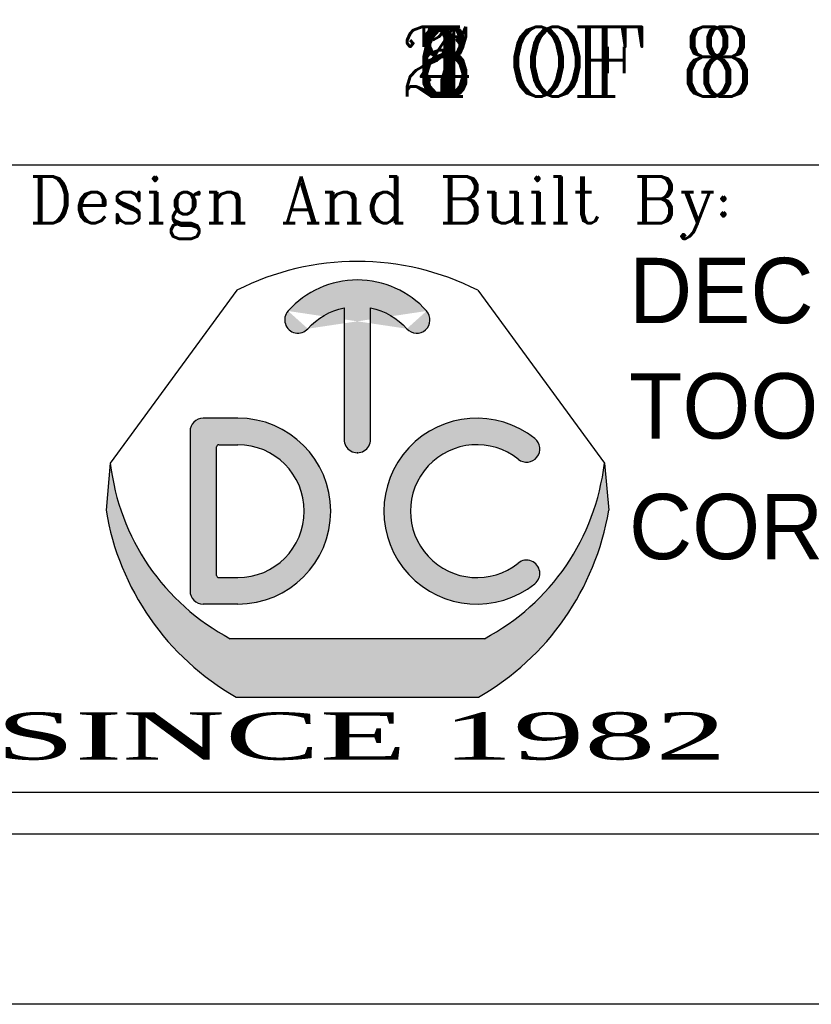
# Model space of a CAD drawing. Header units: inches. Extents: x -59 to 40, y -86 to 20.
# Tile 53 of 75: x 37.05 to 38.22, y -50.15 to -48.7. Entities that reach past the tile are written whole.
import ezdxf

# ---------------------------------------------------------------- set-up
doc = ezdxf.new("R2010")
doc.units = ezdxf.units.IN
doc.header["$MEASUREMENT"] = 0
for name, color, linetype in [('DSS-M-D', 2, 'Continuous'), ('DSS-M-S', 7, 'Continuous'), ('DST-M-D', 2, 'Continuous'), ('DST-M-S', 7, 'Continuous'), ('SVA-M-D', 2, 'Continuous'), ('SVA-M-S', 7, 'Continuous'), ('SVB-M-D', 2, 'Continuous'), ('SVB-M-S', 7, 'Continuous'), ('SVD-M-D', 2, 'Continuous'), ('SVD-M-S', 7, 'Continuous'), ('SVE-M-D', 2, 'Continuous'), ('SVE-M-S', 7, 'Continuous'), ('SVF-M-d', 2, 'Continuous'), ('SVF-M-S', 7, 'Continuous')]:
    doc.layers.add(name, color=color, linetype=linetype)
doc.styles.add('C', font='COMPLEX.SHX')
doc.styles.add('DARREN', font='dutchi.ttf')
doc.styles.add('TITTLE', font='vinet.ttf')

# ---------------------------------------------------------------- blocks, each defined once
blk = doc.blocks.new('dm108483')
at = {"layer": 'DSS-M-S'}
h = blk.add_hatch(color=5, dxfattribs=at)
edge = h.paths.add_edge_path()
edge.add_arc((-24.274016, 24.771245), 0.3125, 101.536958, 138.1897)
edge.add_arc((-24.553525, 25.021245), 0.0625, 138.1897, 318.1897, ccw=False)
edge.add_arc((-24.274016, 24.771245), 0.4375, 41.81029999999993, 138.1897, ccw=False)
edge.add_arc((-23.994474, 25.021208), 0.0625, -138.1439400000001, 41.85608500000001, ccw=False)
edge.add_arc((-24.274016, 24.771245), 0.3125, 41.791991, 78.46304)
edge.add_line((-24.211516, 25.077431), (-24.211516, 24.458747))
edge.add_arc((-24.274016, 24.458739), 0.0625, -180.0073369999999, 0.0073369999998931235, ccw=False)
edge.add_line((-24.336516, 24.458747), (-24.336516, 25.077431))
h = blk.add_hatch(color=5, dxfattribs=at)
h.paths.add_polyline_path([(-24.83651594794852, 24.55874487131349), (-24.99901594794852, 24.55874487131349, 0.4142135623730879), (-25.06151594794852, 24.49624487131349), (-25.06151594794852, 23.74624487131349, 0.4142135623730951), (-24.99901594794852, 23.68374487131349), (-24.83651594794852, 23.68374487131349, 1)])
h.paths.add_polyline_path([(-24.83651594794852, 23.80874487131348), (-24.92651594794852, 23.80874487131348, -0.4142135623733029), (-24.93651594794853, 23.81874487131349), (-24.93651594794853, 24.42374487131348, -0.4142135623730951), (-24.92651594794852, 24.43374487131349), (-24.83651594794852, 24.43374487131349, -1)], flags=16)
for color, points in [(5, [(-23.43839081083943, 24.46301805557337, 2.079481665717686), (-23.43832624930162, 23.77952329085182, 0.9974867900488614), (-23.51645796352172, 23.87709607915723, -2.078486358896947), (-23.51653168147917, 24.36545254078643, 0.9974776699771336)]), (44, [(-23.09113750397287, 24.12506353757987), (-23.11127244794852, 24.34654737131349), (-23.11127270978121, 24.34654772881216, -0.2467035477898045), (-23.67590065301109, 23.52124487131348), (-24.8721312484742, 23.52124487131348, -0.2467035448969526), (-25.43675927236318, 24.34654766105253), (-25.43675944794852, 24.34654742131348), (-25.45689447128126, 24.12506321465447, 0.2250527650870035), (-24.84472040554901, 23.2462442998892), (-23.70331161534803, 23.24624434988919, 0.2250528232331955)])]:
    blk.add_hatch(color=color, dxfattribs=at).paths.add_polyline_path(points)
at = {"layer": 'DSS-M-S', "color": 44}
for p, q in [((-24.840673, 25.160426), (-25.436759, 24.346547)), ((-23.707359, 25.160426), (-23.111272, 24.346547))]:
    blk.add_line(p, q, dxfattribs=at)
at = {"layer": 'DSS-M-S'}
for p, q in [((-24.836516, 24.558745), (-24.999016, 24.558745)), ((-25.061516, 24.496245), (-25.061516, 23.746245)), ((-24.936516, 23.818745), (-24.936516, 24.423745)), ((-24.926516, 24.433745), (-24.836516, 24.433745)), ((-25.436759, 24.346547), (-25.456894, 24.125063)), ((-23.111272, 24.346547), (-23.091137, 24.125063)), ((-24.926516, 23.808745), (-24.836516, 23.808745)), ((-24.836516, 23.683745), (-24.999016, 23.683745)), ((-23.6759, 23.521245), (-24.872131, 23.521245))]:
    blk.add_line(p, q, dxfattribs=at)
at = {"layer": 'DSS-M-S', "linetype": 'Continuous'}
blk.add_line((-24.84472, 23.246244), (-23.703312, 23.246244), dxfattribs=at)
at = {"layer": 'DSS-M-S'}
for points in [[(-24.041026, 24.97950400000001, 1), (-23.947923, 25.062911, 0.4472140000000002), (-24.600109, 25.062911)], [(-24.50694, 24.979578, -0.161305), (-24.336516, 25.077431), (-24.336516, 24.458747, 1.000128), (-24.211516, 24.458747), (-24.211516, 25.077431, -0.161387), (-24.041026, 24.97950400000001)]]:
    blk.add_lwpolyline(points, format="xyb", dxfattribs=at)
at = {"layer": 'DSS-M-S', "color": 44}
blk.add_arc((-24.274016, 24.04624500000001), 1.25, 63.04274999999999, 116.9573, dxfattribs=at)
at = {"layer": 'DSS-M-S'}
for centre, radius, start, end in [((-24.553525, 25.021245), 0.0625, 138.1897, 318.1897000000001), ((-24.999016, 24.496245), 0.0625, 90.00001999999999, 180), ((-24.836516, 24.121245), 0.4375, 270, 90), ((-23.711516, 24.121245), 0.4375, 51.37019699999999, 308.61381), ((-23.477584, 24.414334), 0.0625, 231.355952, 51.16382899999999), ((-24.926516, 24.423745), 0.01, 90, 180), ((-24.836516, 24.121245), 0.3125, 270, 90), ((-23.711516, 24.121245), 0.3125, 51.39486400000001, 308.5956), ((-24.36901600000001, 24.471245), 1.074999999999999, 186.6612, 242.0945000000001), ((-24.179016, 24.471245), 1.074999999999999, 297.9055, 353.3388), ((-24.224016, 24.331245), 1.25, 189.494, 240.2271), ((-24.324016, 24.331245), 1.25, 299.7729, 350.506), ((-23.477515, 23.828211), 0.0625, 308.3877470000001, 128.676102), ((-24.926516, 23.818745), 0.01, 180, 270), ((-24.999016, 23.746245), 0.0625, 180, 270)]:
    blk.add_arc(centre, radius, start, end, dxfattribs=at)
blk.add_point((-24.274016, 24.396245), dxfattribs=at)
blk = doc.blocks.new('dm108484')
at = {"layer": 'DST-M-S'}
h = blk.add_hatch(color=5, dxfattribs=at)
edge = h.paths.add_edge_path()
edge.add_arc((-24.274016, 24.771245), 0.3125, 101.536958, 138.1897)
edge.add_arc((-24.553525, 25.021245), 0.0625, 138.1897, 318.1897, ccw=False)
edge.add_arc((-24.274016, 24.771245), 0.4375, 41.81029999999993, 138.1897, ccw=False)
edge.add_arc((-23.994474, 25.021208), 0.0625, -138.1439400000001, 41.85608500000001, ccw=False)
edge.add_arc((-24.274016, 24.771245), 0.3125, 41.791991, 78.46304)
edge.add_line((-24.211516, 25.077431), (-24.211516, 24.458747))
edge.add_arc((-24.274016, 24.458739), 0.0625, -180.0073369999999, 0.0073369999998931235, ccw=False)
edge.add_line((-24.336516, 24.458747), (-24.336516, 25.077431))
h = blk.add_hatch(color=5, dxfattribs=at)
h.paths.add_polyline_path([(-24.83651594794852, 24.55874487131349), (-24.99901594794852, 24.55874487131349, 0.4142135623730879), (-25.06151594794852, 24.49624487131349), (-25.06151594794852, 23.74624487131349, 0.4142135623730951), (-24.99901594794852, 23.68374487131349), (-24.83651594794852, 23.68374487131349, 1)])
h.paths.add_polyline_path([(-24.83651594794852, 23.80874487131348), (-24.92651594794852, 23.80874487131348, -0.4142135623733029), (-24.93651594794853, 23.81874487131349), (-24.93651594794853, 24.42374487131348, -0.4142135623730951), (-24.92651594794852, 24.43374487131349), (-24.83651594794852, 24.43374487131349, -1)], flags=16)
for color, points in [(5, [(-23.43839081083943, 24.46301805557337, 2.079481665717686), (-23.43832624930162, 23.77952329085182, 0.9974867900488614), (-23.51645796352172, 23.87709607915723, -2.078486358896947), (-23.51653168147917, 24.36545254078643, 0.9974776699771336)]), (44, [(-23.09113750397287, 24.12506353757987), (-23.11127244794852, 24.34654737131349), (-23.11127270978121, 24.34654772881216, -0.2467035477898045), (-23.67590065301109, 23.52124487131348), (-24.8721312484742, 23.52124487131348, -0.2467035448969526), (-25.43675927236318, 24.34654766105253), (-25.43675944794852, 24.34654742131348), (-25.45689447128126, 24.12506321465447, 0.2250527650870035), (-24.84472040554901, 23.2462442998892), (-23.70331161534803, 23.24624434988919, 0.2250528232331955)])]:
    blk.add_hatch(color=color, dxfattribs=at).paths.add_polyline_path(points)
at = {"layer": 'DST-M-S', "color": 44}
for p, q in [((-24.840673, 25.160426), (-25.436759, 24.346547)), ((-23.707359, 25.160426), (-23.111272, 24.346547))]:
    blk.add_line(p, q, dxfattribs=at)
at = {"layer": 'DST-M-S'}
for p, q in [((-24.836516, 24.558745), (-24.999016, 24.558745)), ((-25.061516, 24.496245), (-25.061516, 23.746245)), ((-24.936516, 23.818745), (-24.936516, 24.423745)), ((-24.926516, 24.433745), (-24.836516, 24.433745)), ((-25.436759, 24.346547), (-25.456894, 24.125063)), ((-23.111272, 24.346547), (-23.091137, 24.125063)), ((-24.926516, 23.808745), (-24.836516, 23.808745)), ((-24.836516, 23.683745), (-24.999016, 23.683745)), ((-23.6759, 23.521245), (-24.872131, 23.521245))]:
    blk.add_line(p, q, dxfattribs=at)
at = {"layer": 'DST-M-S', "linetype": 'Continuous'}
blk.add_line((-24.84472, 23.246244), (-23.703312, 23.246244), dxfattribs=at)
at = {"layer": 'DST-M-S'}
for points in [[(-24.041026, 24.97950400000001, 1), (-23.947923, 25.062911, 0.4472140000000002), (-24.600109, 25.062911)], [(-24.50694, 24.979578, -0.161305), (-24.336516, 25.077431), (-24.336516, 24.458747, 1.000128), (-24.211516, 24.458747), (-24.211516, 25.077431, -0.161387), (-24.041026, 24.97950400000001)]]:
    blk.add_lwpolyline(points, format="xyb", dxfattribs=at)
at = {"layer": 'DST-M-S', "color": 44}
blk.add_arc((-24.274016, 24.04624500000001), 1.25, 63.04274999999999, 116.9573, dxfattribs=at)
at = {"layer": 'DST-M-S'}
for centre, radius, start, end in [((-24.553525, 25.021245), 0.0625, 138.1897, 318.1897000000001), ((-24.999016, 24.496245), 0.0625, 90.00001999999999, 180), ((-24.836516, 24.121245), 0.4375, 270, 90), ((-23.711516, 24.121245), 0.4375, 51.37019699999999, 308.61381), ((-23.477584, 24.414334), 0.0625, 231.355952, 51.16382899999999), ((-24.926516, 24.423745), 0.01, 90, 180), ((-24.836516, 24.121245), 0.3125, 270, 90), ((-23.711516, 24.121245), 0.3125, 51.39486400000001, 308.5956), ((-24.36901600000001, 24.471245), 1.074999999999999, 186.6612, 242.0945000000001), ((-24.179016, 24.471245), 1.074999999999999, 297.9055, 353.3388), ((-24.224016, 24.331245), 1.25, 189.494, 240.2271), ((-24.324016, 24.331245), 1.25, 299.7729, 350.506), ((-23.477515, 23.828211), 0.0625, 308.3877470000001, 128.676102), ((-24.926516, 23.818745), 0.01, 180, 270), ((-24.999016, 23.746245), 0.0625, 180, 270)]:
    blk.add_arc(centre, radius, start, end, dxfattribs=at)
blk.add_point((-24.274016, 24.396245), dxfattribs=at)
blk = doc.blocks.new('dm108487')
at = {"layer": 'SVD-M-S'}
h = blk.add_hatch(color=5, dxfattribs=at)
edge = h.paths.add_edge_path()
edge.add_arc((-24.274016, 24.771245), 0.3125, 101.536958, 138.1897)
edge.add_arc((-24.553525, 25.021245), 0.0625, 138.1897, 318.1897, ccw=False)
edge.add_arc((-24.274016, 24.771245), 0.4375, 41.81029999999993, 138.1897, ccw=False)
edge.add_arc((-23.994474, 25.021208), 0.0625, -138.1439400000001, 41.85608500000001, ccw=False)
edge.add_arc((-24.274016, 24.771245), 0.3125, 41.791991, 78.46304)
edge.add_line((-24.211516, 25.077431), (-24.211516, 24.458747))
edge.add_arc((-24.274016, 24.458739), 0.0625, -180.0073369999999, 0.0073369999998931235, ccw=False)
edge.add_line((-24.336516, 24.458747), (-24.336516, 25.077431))
h = blk.add_hatch(color=5, dxfattribs=at)
h.paths.add_polyline_path([(-24.83651594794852, 24.55874487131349), (-24.99901594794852, 24.55874487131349, 0.4142135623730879), (-25.06151594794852, 24.49624487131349), (-25.06151594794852, 23.74624487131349, 0.4142135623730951), (-24.99901594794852, 23.68374487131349), (-24.83651594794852, 23.68374487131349, 1)])
h.paths.add_polyline_path([(-24.83651594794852, 23.80874487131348), (-24.92651594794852, 23.80874487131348, -0.4142135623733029), (-24.93651594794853, 23.81874487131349), (-24.93651594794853, 24.42374487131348, -0.4142135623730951), (-24.92651594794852, 24.43374487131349), (-24.83651594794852, 24.43374487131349, -1)], flags=16)
for color, points in [(5, [(-23.43839081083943, 24.46301805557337, 2.079481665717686), (-23.43832624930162, 23.77952329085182, 0.9974867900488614), (-23.51645796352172, 23.87709607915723, -2.078486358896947), (-23.51653168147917, 24.36545254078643, 0.9974776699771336)]), (44, [(-23.09113750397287, 24.12506353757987), (-23.11127244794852, 24.34654737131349), (-23.11127270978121, 24.34654772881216, -0.2467035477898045), (-23.67590065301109, 23.52124487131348), (-24.8721312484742, 23.52124487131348, -0.2467035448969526), (-25.43675927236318, 24.34654766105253), (-25.43675944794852, 24.34654742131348), (-25.45689447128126, 24.12506321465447, 0.2250527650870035), (-24.84472040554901, 23.2462442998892), (-23.70331161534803, 23.24624434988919, 0.2250528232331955)])]:
    blk.add_hatch(color=color, dxfattribs=at).paths.add_polyline_path(points)
at = {"layer": 'SVD-M-S', "color": 44}
for p, q in [((-24.840673, 25.160426), (-25.436759, 24.346547)), ((-23.707359, 25.160426), (-23.111272, 24.346547))]:
    blk.add_line(p, q, dxfattribs=at)
at = {"layer": 'SVD-M-S'}
for p, q in [((-24.836516, 24.558745), (-24.999016, 24.558745)), ((-25.061516, 24.496245), (-25.061516, 23.746245)), ((-24.936516, 23.818745), (-24.936516, 24.423745)), ((-24.926516, 24.433745), (-24.836516, 24.433745)), ((-25.436759, 24.346547), (-25.456894, 24.125063)), ((-23.111272, 24.346547), (-23.091137, 24.125063)), ((-24.926516, 23.808745), (-24.836516, 23.808745)), ((-24.836516, 23.683745), (-24.999016, 23.683745)), ((-23.6759, 23.521245), (-24.872131, 23.521245))]:
    blk.add_line(p, q, dxfattribs=at)
at = {"layer": 'SVD-M-S', "linetype": 'Continuous'}
blk.add_line((-24.84472, 23.246244), (-23.703312, 23.246244), dxfattribs=at)
at = {"layer": 'SVD-M-S'}
for points in [[(-24.041026, 24.97950400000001, 1), (-23.947923, 25.062911, 0.4472140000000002), (-24.600109, 25.062911)], [(-24.50694, 24.979578, -0.161305), (-24.336516, 25.077431), (-24.336516, 24.458747, 1.000128), (-24.211516, 24.458747), (-24.211516, 25.077431, -0.161387), (-24.041026, 24.97950400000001)]]:
    blk.add_lwpolyline(points, format="xyb", dxfattribs=at)
at = {"layer": 'SVD-M-S', "color": 44}
blk.add_arc((-24.274016, 24.04624500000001), 1.25, 63.04274999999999, 116.9573, dxfattribs=at)
at = {"layer": 'SVD-M-S'}
for centre, radius, start, end in [((-24.553525, 25.021245), 0.0625, 138.1897, 318.1897000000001), ((-24.999016, 24.496245), 0.0625, 90.00001999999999, 180), ((-24.836516, 24.121245), 0.4375, 270, 90), ((-23.711516, 24.121245), 0.4375, 51.37019699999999, 308.61381), ((-23.477584, 24.414334), 0.0625, 231.355952, 51.16382899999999), ((-24.926516, 24.423745), 0.01, 90, 180), ((-24.836516, 24.121245), 0.3125, 270, 90), ((-23.711516, 24.121245), 0.3125, 51.39486400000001, 308.5956), ((-24.36901600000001, 24.471245), 1.074999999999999, 186.6612, 242.0945000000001), ((-24.179016, 24.471245), 1.074999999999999, 297.9055, 353.3388), ((-24.224016, 24.331245), 1.25, 189.494, 240.2271), ((-24.324016, 24.331245), 1.25, 299.7729, 350.506), ((-23.477515, 23.828211), 0.0625, 308.3877470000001, 128.676102), ((-24.926516, 23.818745), 0.01, 180, 270), ((-24.999016, 23.746245), 0.0625, 180, 270)]:
    blk.add_arc(centre, radius, start, end, dxfattribs=at)
blk.add_point((-24.274016, 24.396245), dxfattribs=at)
blk = doc.blocks.new('dm108488')
at = {"layer": 'SVE-M-S'}
h = blk.add_hatch(color=5, dxfattribs=at)
edge = h.paths.add_edge_path()
edge.add_arc((-24.274016, 24.771245), 0.3125, 101.536958, 138.1897)
edge.add_arc((-24.553525, 25.021245), 0.0625, 138.1897, 318.1897, ccw=False)
edge.add_arc((-24.274016, 24.771245), 0.4375, 41.81029999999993, 138.1897, ccw=False)
edge.add_arc((-23.994474, 25.021208), 0.0625, -138.1439400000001, 41.85608500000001, ccw=False)
edge.add_arc((-24.274016, 24.771245), 0.3125, 41.791991, 78.46304)
edge.add_line((-24.211516, 25.077431), (-24.211516, 24.458747))
edge.add_arc((-24.274016, 24.458739), 0.0625, -180.0073369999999, 0.0073369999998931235, ccw=False)
edge.add_line((-24.336516, 24.458747), (-24.336516, 25.077431))
h = blk.add_hatch(color=5, dxfattribs=at)
h.paths.add_polyline_path([(-24.83651594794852, 24.55874487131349), (-24.99901594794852, 24.55874487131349, 0.4142135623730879), (-25.06151594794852, 24.49624487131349), (-25.06151594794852, 23.74624487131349, 0.4142135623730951), (-24.99901594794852, 23.68374487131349), (-24.83651594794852, 23.68374487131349, 1)])
h.paths.add_polyline_path([(-24.83651594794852, 23.80874487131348), (-24.92651594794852, 23.80874487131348, -0.4142135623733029), (-24.93651594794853, 23.81874487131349), (-24.93651594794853, 24.42374487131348, -0.4142135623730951), (-24.92651594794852, 24.43374487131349), (-24.83651594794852, 24.43374487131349, -1)], flags=16)
for color, points in [(5, [(-23.43839081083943, 24.46301805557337, 2.079481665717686), (-23.43832624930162, 23.77952329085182, 0.9974867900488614), (-23.51645796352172, 23.87709607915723, -2.078486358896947), (-23.51653168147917, 24.36545254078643, 0.9974776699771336)]), (44, [(-23.09113750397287, 24.12506353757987), (-23.11127244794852, 24.34654737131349), (-23.11127270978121, 24.34654772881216, -0.2467035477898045), (-23.67590065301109, 23.52124487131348), (-24.8721312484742, 23.52124487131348, -0.2467035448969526), (-25.43675927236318, 24.34654766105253), (-25.43675944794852, 24.34654742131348), (-25.45689447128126, 24.12506321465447, 0.2250527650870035), (-24.84472040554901, 23.2462442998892), (-23.70331161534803, 23.24624434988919, 0.2250528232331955)])]:
    blk.add_hatch(color=color, dxfattribs=at).paths.add_polyline_path(points)
at = {"layer": 'SVE-M-S', "color": 44}
for p, q in [((-24.840673, 25.160426), (-25.436759, 24.346547)), ((-23.707359, 25.160426), (-23.111272, 24.346547))]:
    blk.add_line(p, q, dxfattribs=at)
at = {"layer": 'SVE-M-S'}
for p, q in [((-24.836516, 24.558745), (-24.999016, 24.558745)), ((-25.061516, 24.496245), (-25.061516, 23.746245)), ((-24.936516, 23.818745), (-24.936516, 24.423745)), ((-24.926516, 24.433745), (-24.836516, 24.433745)), ((-25.436759, 24.346547), (-25.456894, 24.125063)), ((-23.111272, 24.346547), (-23.091137, 24.125063)), ((-24.926516, 23.808745), (-24.836516, 23.808745)), ((-24.836516, 23.683745), (-24.999016, 23.683745)), ((-23.6759, 23.521245), (-24.872131, 23.521245))]:
    blk.add_line(p, q, dxfattribs=at)
at = {"layer": 'SVE-M-S', "linetype": 'Continuous'}
blk.add_line((-24.84472, 23.246244), (-23.703312, 23.246244), dxfattribs=at)
at = {"layer": 'SVE-M-S'}
for points in [[(-24.041026, 24.97950400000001, 1), (-23.947923, 25.062911, 0.4472140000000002), (-24.600109, 25.062911)], [(-24.50694, 24.979578, -0.161305), (-24.336516, 25.077431), (-24.336516, 24.458747, 1.000128), (-24.211516, 24.458747), (-24.211516, 25.077431, -0.161387), (-24.041026, 24.97950400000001)]]:
    blk.add_lwpolyline(points, format="xyb", dxfattribs=at)
at = {"layer": 'SVE-M-S', "color": 44}
blk.add_arc((-24.274016, 24.04624500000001), 1.25, 63.04274999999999, 116.9573, dxfattribs=at)
at = {"layer": 'SVE-M-S'}
for centre, radius, start, end in [((-24.553525, 25.021245), 0.0625, 138.1897, 318.1897000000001), ((-24.999016, 24.496245), 0.0625, 90.00001999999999, 180), ((-24.836516, 24.121245), 0.4375, 270, 90), ((-23.711516, 24.121245), 0.4375, 51.37019699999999, 308.61381), ((-23.477584, 24.414334), 0.0625, 231.355952, 51.16382899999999), ((-24.926516, 24.423745), 0.01, 90, 180), ((-24.836516, 24.121245), 0.3125, 270, 90), ((-23.711516, 24.121245), 0.3125, 51.39486400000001, 308.5956), ((-24.36901600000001, 24.471245), 1.074999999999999, 186.6612, 242.0945000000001), ((-24.179016, 24.471245), 1.074999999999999, 297.9055, 353.3388), ((-24.224016, 24.331245), 1.25, 189.494, 240.2271), ((-24.324016, 24.331245), 1.25, 299.7729, 350.506), ((-23.477515, 23.828211), 0.0625, 308.3877470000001, 128.676102), ((-24.926516, 23.818745), 0.01, 180, 270), ((-24.999016, 23.746245), 0.0625, 180, 270)]:
    blk.add_arc(centre, radius, start, end, dxfattribs=at)
blk.add_point((-24.274016, 24.396245), dxfattribs=at)
blk = doc.blocks.new('dm108489')
at = {"layer": 'SVF-M-S'}
h = blk.add_hatch(color=5, dxfattribs=at)
edge = h.paths.add_edge_path()
edge.add_arc((-24.274016, 24.771245), 0.3125, 101.536958, 138.1897)
edge.add_arc((-24.553525, 25.021245), 0.0625, 138.1897, 318.1897, ccw=False)
edge.add_arc((-24.274016, 24.771245), 0.4375, 41.81029999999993, 138.1897, ccw=False)
edge.add_arc((-23.994474, 25.021208), 0.0625, -138.1439400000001, 41.85608500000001, ccw=False)
edge.add_arc((-24.274016, 24.771245), 0.3125, 41.791991, 78.46304)
edge.add_line((-24.211516, 25.077431), (-24.211516, 24.458747))
edge.add_arc((-24.274016, 24.458739), 0.0625, -180.0073369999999, 0.0073369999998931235, ccw=False)
edge.add_line((-24.336516, 24.458747), (-24.336516, 25.077431))
h = blk.add_hatch(color=5, dxfattribs=at)
h.paths.add_polyline_path([(-24.83651594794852, 24.55874487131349), (-24.99901594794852, 24.55874487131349, 0.4142135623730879), (-25.06151594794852, 24.49624487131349), (-25.06151594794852, 23.74624487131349, 0.4142135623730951), (-24.99901594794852, 23.68374487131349), (-24.83651594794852, 23.68374487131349, 1)])
h.paths.add_polyline_path([(-24.83651594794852, 23.80874487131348), (-24.92651594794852, 23.80874487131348, -0.4142135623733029), (-24.93651594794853, 23.81874487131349), (-24.93651594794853, 24.42374487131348, -0.4142135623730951), (-24.92651594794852, 24.43374487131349), (-24.83651594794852, 24.43374487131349, -1)], flags=16)
for color, points in [(5, [(-23.43839081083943, 24.46301805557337, 2.079481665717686), (-23.43832624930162, 23.77952329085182, 0.9974867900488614), (-23.51645796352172, 23.87709607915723, -2.078486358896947), (-23.51653168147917, 24.36545254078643, 0.9974776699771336)]), (44, [(-23.09113750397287, 24.12506353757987), (-23.11127244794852, 24.34654737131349), (-23.11127270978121, 24.34654772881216, -0.2467035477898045), (-23.67590065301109, 23.52124487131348), (-24.8721312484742, 23.52124487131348, -0.2467035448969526), (-25.43675927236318, 24.34654766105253), (-25.43675944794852, 24.34654742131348), (-25.45689447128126, 24.12506321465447, 0.2250527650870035), (-24.84472040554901, 23.2462442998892), (-23.70331161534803, 23.24624434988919, 0.2250528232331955)])]:
    blk.add_hatch(color=color, dxfattribs=at).paths.add_polyline_path(points)
at = {"layer": 'SVF-M-S', "color": 44}
for p, q in [((-24.840673, 25.160426), (-25.436759, 24.346547)), ((-23.707359, 25.160426), (-23.111272, 24.346547))]:
    blk.add_line(p, q, dxfattribs=at)
at = {"layer": 'SVF-M-S'}
for p, q in [((-24.836516, 24.558745), (-24.999016, 24.558745)), ((-25.061516, 24.496245), (-25.061516, 23.746245)), ((-24.936516, 23.818745), (-24.936516, 24.423745)), ((-24.926516, 24.433745), (-24.836516, 24.433745)), ((-25.436759, 24.346547), (-25.456894, 24.125063)), ((-23.111272, 24.346547), (-23.091137, 24.125063)), ((-24.926516, 23.808745), (-24.836516, 23.808745)), ((-24.836516, 23.683745), (-24.999016, 23.683745)), ((-23.6759, 23.521245), (-24.872131, 23.521245))]:
    blk.add_line(p, q, dxfattribs=at)
at = {"layer": 'SVF-M-S', "linetype": 'Continuous'}
blk.add_line((-24.84472, 23.246244), (-23.703312, 23.246244), dxfattribs=at)
at = {"layer": 'SVF-M-S'}
for points in [[(-24.041026, 24.97950400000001, 1), (-23.947923, 25.062911, 0.4472140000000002), (-24.600109, 25.062911)], [(-24.50694, 24.979578, -0.161305), (-24.336516, 25.077431), (-24.336516, 24.458747, 1.000128), (-24.211516, 24.458747), (-24.211516, 25.077431, -0.161387), (-24.041026, 24.97950400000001)]]:
    blk.add_lwpolyline(points, format="xyb", dxfattribs=at)
at = {"layer": 'SVF-M-S', "color": 44}
blk.add_arc((-24.274016, 24.04624500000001), 1.25, 63.04274999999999, 116.9573, dxfattribs=at)
at = {"layer": 'SVF-M-S'}
for centre, radius, start, end in [((-24.553525, 25.021245), 0.0625, 138.1897, 318.1897000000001), ((-24.999016, 24.496245), 0.0625, 90.00001999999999, 180), ((-24.836516, 24.121245), 0.4375, 270, 90), ((-23.711516, 24.121245), 0.4375, 51.37019699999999, 308.61381), ((-23.477584, 24.414334), 0.0625, 231.355952, 51.16382899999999), ((-24.926516, 24.423745), 0.01, 90, 180), ((-24.836516, 24.121245), 0.3125, 270, 90), ((-23.711516, 24.121245), 0.3125, 51.39486400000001, 308.5956), ((-24.36901600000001, 24.471245), 1.074999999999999, 186.6612, 242.0945000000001), ((-24.179016, 24.471245), 1.074999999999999, 297.9055, 353.3388), ((-24.224016, 24.331245), 1.25, 189.494, 240.2271), ((-24.324016, 24.331245), 1.25, 299.7729, 350.506), ((-23.477515, 23.828211), 0.0625, 308.3877470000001, 128.676102), ((-24.926516, 23.818745), 0.01, 180, 270), ((-24.999016, 23.746245), 0.0625, 180, 270)]:
    blk.add_arc(centre, radius, start, end, dxfattribs=at)
blk.add_point((-24.274016, 24.396245), dxfattribs=at)
blk = doc.blocks.new('dm108490')
at = {"layer": 'SVA-M-S'}
h = blk.add_hatch(color=5, dxfattribs=at)
edge = h.paths.add_edge_path()
edge.add_arc((-24.274016, 24.771245), 0.3125, 101.536958, 138.1897)
edge.add_arc((-24.553525, 25.021245), 0.0625, 138.1897, 318.1897, ccw=False)
edge.add_arc((-24.274016, 24.771245), 0.4375, 41.81029999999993, 138.1897, ccw=False)
edge.add_arc((-23.994474, 25.021208), 0.0625, -138.1439400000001, 41.85608500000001, ccw=False)
edge.add_arc((-24.274016, 24.771245), 0.3125, 41.791991, 78.46304)
edge.add_line((-24.211516, 25.077431), (-24.211516, 24.458747))
edge.add_arc((-24.274016, 24.458739), 0.0625, -180.0073369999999, 0.0073369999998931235, ccw=False)
edge.add_line((-24.336516, 24.458747), (-24.336516, 25.077431))
h = blk.add_hatch(color=5, dxfattribs=at)
h.paths.add_polyline_path([(-24.83651594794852, 24.55874487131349), (-24.99901594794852, 24.55874487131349, 0.4142135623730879), (-25.06151594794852, 24.49624487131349), (-25.06151594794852, 23.74624487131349, 0.4142135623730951), (-24.99901594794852, 23.68374487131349), (-24.83651594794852, 23.68374487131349, 1)])
h.paths.add_polyline_path([(-24.83651594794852, 23.80874487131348), (-24.92651594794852, 23.80874487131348, -0.4142135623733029), (-24.93651594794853, 23.81874487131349), (-24.93651594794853, 24.42374487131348, -0.4142135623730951), (-24.92651594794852, 24.43374487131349), (-24.83651594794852, 24.43374487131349, -1)], flags=16)
for color, points in [(5, [(-23.43839081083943, 24.46301805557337, 2.079481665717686), (-23.43832624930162, 23.77952329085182, 0.9974867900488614), (-23.51645796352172, 23.87709607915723, -2.078486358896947), (-23.51653168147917, 24.36545254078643, 0.9974776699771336)]), (44, [(-23.09113750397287, 24.12506353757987), (-23.11127244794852, 24.34654737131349), (-23.11127270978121, 24.34654772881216, -0.2467035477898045), (-23.67590065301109, 23.52124487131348), (-24.8721312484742, 23.52124487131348, -0.2467035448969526), (-25.43675927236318, 24.34654766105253), (-25.43675944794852, 24.34654742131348), (-25.45689447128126, 24.12506321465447, 0.2250527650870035), (-24.84472040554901, 23.2462442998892), (-23.70331161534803, 23.24624434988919, 0.2250528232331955)])]:
    blk.add_hatch(color=color, dxfattribs=at).paths.add_polyline_path(points)
at = {"layer": 'SVA-M-S', "color": 44}
for p, q in [((-24.840673, 25.160426), (-25.436759, 24.346547)), ((-23.707359, 25.160426), (-23.111272, 24.346547))]:
    blk.add_line(p, q, dxfattribs=at)
at = {"layer": 'SVA-M-S'}
for p, q in [((-24.836516, 24.558745), (-24.999016, 24.558745)), ((-25.061516, 24.496245), (-25.061516, 23.746245)), ((-24.936516, 23.818745), (-24.936516, 24.423745)), ((-24.926516, 24.433745), (-24.836516, 24.433745)), ((-25.436759, 24.346547), (-25.456894, 24.125063)), ((-23.111272, 24.346547), (-23.091137, 24.125063)), ((-24.926516, 23.808745), (-24.836516, 23.808745)), ((-24.836516, 23.683745), (-24.999016, 23.683745)), ((-23.6759, 23.521245), (-24.872131, 23.521245))]:
    blk.add_line(p, q, dxfattribs=at)
at = {"layer": 'SVA-M-S', "linetype": 'Continuous'}
blk.add_line((-24.84472, 23.246244), (-23.703312, 23.246244), dxfattribs=at)
at = {"layer": 'SVA-M-S'}
for points in [[(-24.041026, 24.97950400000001, 1), (-23.947923, 25.062911, 0.4472140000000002), (-24.600109, 25.062911)], [(-24.50694, 24.979578, -0.161305), (-24.336516, 25.077431), (-24.336516, 24.458747, 1.000128), (-24.211516, 24.458747), (-24.211516, 25.077431, -0.161387), (-24.041026, 24.97950400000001)]]:
    blk.add_lwpolyline(points, format="xyb", dxfattribs=at)
at = {"layer": 'SVA-M-S', "color": 44}
blk.add_arc((-24.274016, 24.04624500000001), 1.25, 63.04274999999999, 116.9573, dxfattribs=at)
at = {"layer": 'SVA-M-S'}
for centre, radius, start, end in [((-24.553525, 25.021245), 0.0625, 138.1897, 318.1897000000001), ((-24.999016, 24.496245), 0.0625, 90.00001999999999, 180), ((-24.836516, 24.121245), 0.4375, 270, 90), ((-23.711516, 24.121245), 0.4375, 51.37019699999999, 308.61381), ((-23.477584, 24.414334), 0.0625, 231.355952, 51.16382899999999), ((-24.926516, 24.423745), 0.01, 90, 180), ((-24.836516, 24.121245), 0.3125, 270, 90), ((-23.711516, 24.121245), 0.3125, 51.39486400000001, 308.5956), ((-24.36901600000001, 24.471245), 1.074999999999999, 186.6612, 242.0945000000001), ((-24.179016, 24.471245), 1.074999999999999, 297.9055, 353.3388), ((-24.224016, 24.331245), 1.25, 189.494, 240.2271), ((-24.324016, 24.331245), 1.25, 299.7729, 350.506), ((-23.477515, 23.828211), 0.0625, 308.3877470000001, 128.676102), ((-24.926516, 23.818745), 0.01, 180, 270), ((-24.999016, 23.746245), 0.0625, 180, 270)]:
    blk.add_arc(centre, radius, start, end, dxfattribs=at)
blk.add_point((-24.274016, 24.396245), dxfattribs=at)
blk = doc.blocks.new('dm108491')
at = {"layer": 'SVB-M-S'}
h = blk.add_hatch(color=5, dxfattribs=at)
edge = h.paths.add_edge_path()
edge.add_arc((-24.274016, 24.771245), 0.3125, 101.536958, 138.1897)
edge.add_arc((-24.553525, 25.021245), 0.0625, 138.1897, 318.1897, ccw=False)
edge.add_arc((-24.274016, 24.771245), 0.4375, 41.81029999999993, 138.1897, ccw=False)
edge.add_arc((-23.994474, 25.021208), 0.0625, -138.1439400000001, 41.85608500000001, ccw=False)
edge.add_arc((-24.274016, 24.771245), 0.3125, 41.791991, 78.46304)
edge.add_line((-24.211516, 25.077431), (-24.211516, 24.458747))
edge.add_arc((-24.274016, 24.458739), 0.0625, -180.0073369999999, 0.0073369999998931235, ccw=False)
edge.add_line((-24.336516, 24.458747), (-24.336516, 25.077431))
h = blk.add_hatch(color=5, dxfattribs=at)
h.paths.add_polyline_path([(-24.83651594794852, 24.55874487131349), (-24.99901594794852, 24.55874487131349, 0.4142135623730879), (-25.06151594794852, 24.49624487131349), (-25.06151594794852, 23.74624487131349, 0.4142135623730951), (-24.99901594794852, 23.68374487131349), (-24.83651594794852, 23.68374487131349, 1)])
h.paths.add_polyline_path([(-24.83651594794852, 23.80874487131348), (-24.92651594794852, 23.80874487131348, -0.4142135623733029), (-24.93651594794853, 23.81874487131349), (-24.93651594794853, 24.42374487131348, -0.4142135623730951), (-24.92651594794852, 24.43374487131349), (-24.83651594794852, 24.43374487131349, -1)], flags=16)
for color, points in [(5, [(-23.43839081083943, 24.46301805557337, 2.079481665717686), (-23.43832624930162, 23.77952329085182, 0.9974867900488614), (-23.51645796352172, 23.87709607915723, -2.078486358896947), (-23.51653168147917, 24.36545254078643, 0.9974776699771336)]), (44, [(-23.09113750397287, 24.12506353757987), (-23.11127244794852, 24.34654737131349), (-23.11127270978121, 24.34654772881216, -0.2467035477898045), (-23.67590065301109, 23.52124487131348), (-24.8721312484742, 23.52124487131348, -0.2467035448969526), (-25.43675927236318, 24.34654766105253), (-25.43675944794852, 24.34654742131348), (-25.45689447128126, 24.12506321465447, 0.2250527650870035), (-24.84472040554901, 23.2462442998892), (-23.70331161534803, 23.24624434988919, 0.2250528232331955)])]:
    blk.add_hatch(color=color, dxfattribs=at).paths.add_polyline_path(points)
at = {"layer": 'SVB-M-S', "color": 44}
for p, q in [((-24.840673, 25.160426), (-25.436759, 24.346547)), ((-23.707359, 25.160426), (-23.111272, 24.346547))]:
    blk.add_line(p, q, dxfattribs=at)
at = {"layer": 'SVB-M-S'}
for p, q in [((-24.836516, 24.558745), (-24.999016, 24.558745)), ((-25.061516, 24.496245), (-25.061516, 23.746245)), ((-24.936516, 23.818745), (-24.936516, 24.423745)), ((-24.926516, 24.433745), (-24.836516, 24.433745)), ((-25.436759, 24.346547), (-25.456894, 24.125063)), ((-23.111272, 24.346547), (-23.091137, 24.125063)), ((-24.926516, 23.808745), (-24.836516, 23.808745)), ((-24.836516, 23.683745), (-24.999016, 23.683745)), ((-23.6759, 23.521245), (-24.872131, 23.521245))]:
    blk.add_line(p, q, dxfattribs=at)
at = {"layer": 'SVB-M-S', "linetype": 'Continuous'}
blk.add_line((-24.84472, 23.246244), (-23.703312, 23.246244), dxfattribs=at)
at = {"layer": 'SVB-M-S'}
for points in [[(-24.041026, 24.97950400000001, 1), (-23.947923, 25.062911, 0.4472140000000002), (-24.600109, 25.062911)], [(-24.50694, 24.979578, -0.161305), (-24.336516, 25.077431), (-24.336516, 24.458747, 1.000128), (-24.211516, 24.458747), (-24.211516, 25.077431, -0.161387), (-24.041026, 24.97950400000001)]]:
    blk.add_lwpolyline(points, format="xyb", dxfattribs=at)
at = {"layer": 'SVB-M-S', "color": 44}
blk.add_arc((-24.274016, 24.04624500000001), 1.25, 63.04274999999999, 116.9573, dxfattribs=at)
at = {"layer": 'SVB-M-S'}
for centre, radius, start, end in [((-24.553525, 25.021245), 0.0625, 138.1897, 318.1897000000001), ((-24.999016, 24.496245), 0.0625, 90.00001999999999, 180), ((-24.836516, 24.121245), 0.4375, 270, 90), ((-23.711516, 24.121245), 0.4375, 51.37019699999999, 308.61381), ((-23.477584, 24.414334), 0.0625, 231.355952, 51.16382899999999), ((-24.926516, 24.423745), 0.01, 90, 180), ((-24.836516, 24.121245), 0.3125, 270, 90), ((-23.711516, 24.121245), 0.3125, 51.39486400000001, 308.5956), ((-24.36901600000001, 24.471245), 1.074999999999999, 186.6612, 242.0945000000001), ((-24.179016, 24.471245), 1.074999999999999, 297.9055, 353.3388), ((-24.224016, 24.331245), 1.25, 189.494, 240.2271), ((-24.324016, 24.331245), 1.25, 299.7729, 350.506), ((-23.477515, 23.828211), 0.0625, 308.3877470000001, 128.676102), ((-24.926516, 23.818745), 0.01, 180, 270), ((-24.999016, 23.746245), 0.0625, 180, 270)]:
    blk.add_arc(centre, radius, start, end, dxfattribs=at)
blk.add_point((-24.274016, 24.396245), dxfattribs=at)

msp = doc.modelspace()

# ---------------------------------------------------------------- linework, layer by layer
at = {"layer": 'DSS-M-S'}
for p, q in [((37.03270024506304, -48.91746000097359), (39.41980484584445, -48.91746000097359)), ((39.43741844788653, -49.84030971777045), (37.03270024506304, -49.84030971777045))]:
    msp.add_line(p, q, dxfattribs=at)
at = {"layer": 'DSS-M-S', "color": 7}
for points in [[(-7.731757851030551, -16.27681785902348), (39.76824214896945, -16.27681785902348), (39.76824214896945, -50.15183253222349), (-7.731757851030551, -50.15183253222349)], [(-7.481757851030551, -49.90183253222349), (-7.481757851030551, -16.52681785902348), (39.51824214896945, -16.52681785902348), (39.51824214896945, -49.90183253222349)]]:
    msp.add_lwpolyline(points, close=True, dxfattribs=at)
at = {"layer": 'DSS-M-S'}
msp.add_lwpolyline([(39.51824214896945, -47.66238438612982), (39.51824214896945, -49.84649312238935), (39.46290223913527, -49.90183303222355), (33.10516903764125, -49.90183303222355), (33.06825504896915, -49.86491904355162), (33.06825504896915, -47.66238438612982), (33.10516903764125, -47.62547039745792), (39.48132816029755, -47.62547039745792)], close=True, dxfattribs=at)
at = {"layer": 'DST-M-S'}
for p, q in [((37.03270024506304, -48.91746000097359), (39.41980484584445, -48.91746000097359)), ((39.43741844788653, -49.84030971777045), (37.03270024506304, -49.84030971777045))]:
    msp.add_line(p, q, dxfattribs=at)
at = {"layer": 'DST-M-S', "color": 7}
for points in [[(-7.731757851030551, -16.27681785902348), (39.76824214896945, -16.27681785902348), (39.76824214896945, -50.15183253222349), (-7.731757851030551, -50.15183253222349)], [(-7.481757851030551, -49.90183253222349), (-7.481757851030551, -16.52681785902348), (39.51824214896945, -16.52681785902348), (39.51824214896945, -49.90183253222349)]]:
    msp.add_lwpolyline(points, close=True, dxfattribs=at)
at = {"layer": 'DST-M-S'}
msp.add_lwpolyline([(39.51824214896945, -47.66238438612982), (39.51824214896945, -49.84649312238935), (39.46290223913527, -49.90183303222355), (33.10516903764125, -49.90183303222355), (33.06825504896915, -49.86491904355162), (33.06825504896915, -47.66238438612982), (33.10516903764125, -47.62547039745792), (39.48132816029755, -47.62547039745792)], close=True, dxfattribs=at)
at = {"layer": 'SVA-M-S'}
for p, q in [((37.03270024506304, -48.91746000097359), (39.41980484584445, -48.91746000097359)), ((39.43741844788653, -49.84030971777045), (37.03270024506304, -49.84030971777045))]:
    msp.add_line(p, q, dxfattribs=at)
at = {"layer": 'SVA-M-S', "color": 7}
for points in [[(-7.731757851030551, -16.27681785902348), (39.76824214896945, -16.27681785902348), (39.76824214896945, -50.15183253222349), (-7.731757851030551, -50.15183253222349)], [(-7.481757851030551, -49.90183253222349), (-7.481757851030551, -16.52681785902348), (39.51824214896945, -16.52681785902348), (39.51824214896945, -49.90183253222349)]]:
    msp.add_lwpolyline(points, close=True, dxfattribs=at)
at = {"layer": 'SVA-M-S'}
msp.add_lwpolyline([(39.51824214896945, -47.66238438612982), (39.51824214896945, -49.84649312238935), (39.46290223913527, -49.90183303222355), (33.10516903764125, -49.90183303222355), (33.06825504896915, -49.86491904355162), (33.06825504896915, -47.66238438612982), (33.10516903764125, -47.62547039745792), (39.48132816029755, -47.62547039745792)], close=True, dxfattribs=at)
at = {"layer": 'SVB-M-S'}
for p, q in [((37.03270024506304, -48.91746000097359), (39.41980484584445, -48.91746000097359)), ((39.43741844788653, -49.84030971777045), (37.03270024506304, -49.84030971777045))]:
    msp.add_line(p, q, dxfattribs=at)
at = {"layer": 'SVB-M-S', "color": 7}
for points in [[(-7.731757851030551, -16.27681785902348), (39.76824214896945, -16.27681785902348), (39.76824214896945, -50.15183253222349), (-7.731757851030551, -50.15183253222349)], [(-7.481757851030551, -49.90183253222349), (-7.481757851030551, -16.52681785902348), (39.51824214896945, -16.52681785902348), (39.51824214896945, -49.90183253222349)]]:
    msp.add_lwpolyline(points, close=True, dxfattribs=at)
at = {"layer": 'SVB-M-S'}
msp.add_lwpolyline([(39.51824214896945, -47.66238438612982), (39.51824214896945, -49.84649312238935), (39.46290223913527, -49.90183303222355), (33.10516903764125, -49.90183303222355), (33.06825504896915, -49.86491904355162), (33.06825504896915, -47.66238438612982), (33.10516903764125, -47.62547039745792), (39.48132816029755, -47.62547039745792)], close=True, dxfattribs=at)
at = {"layer": 'SVD-M-S'}
for p, q in [((37.03270024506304, -48.91746000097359), (39.41980484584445, -48.91746000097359)), ((39.43741844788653, -49.84030971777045), (37.03270024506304, -49.84030971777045))]:
    msp.add_line(p, q, dxfattribs=at)
at = {"layer": 'SVD-M-S', "color": 7}
for points in [[(-7.731757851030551, -16.27681785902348), (39.76824214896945, -16.27681785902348), (39.76824214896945, -50.15183253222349), (-7.731757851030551, -50.15183253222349)], [(-7.481757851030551, -49.90183253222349), (-7.481757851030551, -16.52681785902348), (39.51824214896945, -16.52681785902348), (39.51824214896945, -49.90183253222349)]]:
    msp.add_lwpolyline(points, close=True, dxfattribs=at)
at = {"layer": 'SVD-M-S'}
msp.add_lwpolyline([(39.51824214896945, -47.66238438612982), (39.51824214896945, -49.84649312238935), (39.46290223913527, -49.90183303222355), (33.10516903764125, -49.90183303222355), (33.06825504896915, -49.86491904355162), (33.06825504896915, -47.66238438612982), (33.10516903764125, -47.62547039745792), (39.48132816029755, -47.62547039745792)], close=True, dxfattribs=at)
at = {"layer": 'SVE-M-S'}
for p, q in [((37.03270024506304, -48.91746000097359), (39.41980484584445, -48.91746000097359)), ((39.43741844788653, -49.84030971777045), (37.03270024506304, -49.84030971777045))]:
    msp.add_line(p, q, dxfattribs=at)
at = {"layer": 'SVE-M-S', "color": 7}
for points in [[(-7.731757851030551, -16.27681785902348), (39.76824214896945, -16.27681785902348), (39.76824214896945, -50.15183253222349), (-7.731757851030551, -50.15183253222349)], [(-7.481757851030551, -49.90183253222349), (-7.481757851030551, -16.52681785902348), (39.51824214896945, -16.52681785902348), (39.51824214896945, -49.90183253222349)]]:
    msp.add_lwpolyline(points, close=True, dxfattribs=at)
at = {"layer": 'SVE-M-S'}
msp.add_lwpolyline([(39.51824214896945, -47.66238438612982), (39.51824214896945, -49.84649312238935), (39.46290223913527, -49.90183303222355), (33.10516903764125, -49.90183303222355), (33.06825504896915, -49.86491904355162), (33.06825504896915, -47.66238438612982), (33.10516903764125, -47.62547039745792), (39.48132816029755, -47.62547039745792)], close=True, dxfattribs=at)
at = {"layer": 'SVF-M-S'}
for p, q in [((37.03270024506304, -48.91746000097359), (39.41980484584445, -48.91746000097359)), ((39.43741844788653, -49.84030971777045), (37.03270024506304, -49.84030971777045))]:
    msp.add_line(p, q, dxfattribs=at)
at = {"layer": 'SVF-M-S', "color": 7}
for points in [[(-7.731757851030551, -16.27681785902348), (39.76824214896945, -16.27681785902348), (39.76824214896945, -50.15183253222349), (-7.731757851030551, -50.15183253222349)], [(-7.481757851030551, -49.90183253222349), (-7.481757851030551, -16.52681785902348), (39.51824214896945, -16.52681785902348), (39.51824214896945, -49.90183253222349)]]:
    msp.add_lwpolyline(points, close=True, dxfattribs=at)
at = {"layer": 'SVF-M-S'}
msp.add_lwpolyline([(39.51824214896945, -47.66238438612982), (39.51824214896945, -49.84649312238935), (39.46290223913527, -49.90183303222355), (33.10516903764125, -49.90183303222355), (33.06825504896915, -49.86491904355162), (33.06825504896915, -47.66238438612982), (33.10516903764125, -47.62547039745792), (39.48132816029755, -47.62547039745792)], close=True, dxfattribs=at)

# ---------------------------------------------------------------- block references
at = {"layer": 'DSS-M-S', "xscale": 0.3125435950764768, "yscale": 0.3125435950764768, "zscale": 0.3125435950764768}
msp.add_blockref('dm108483', (45.13604640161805, -56.96559129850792), dxfattribs=at)
at = {"layer": 'DST-M-S', "xscale": 0.3125435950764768, "yscale": 0.3125435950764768, "zscale": 0.3125435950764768}
msp.add_blockref('dm108484', (45.13604640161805, -56.96559129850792), dxfattribs=at)
at = {"layer": 'SVA-M-S', "xscale": 0.3125435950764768, "yscale": 0.3125435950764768, "zscale": 0.3125435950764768}
msp.add_blockref('dm108490', (45.13604640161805, -56.96559129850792), dxfattribs=at)
at = {"layer": 'SVB-M-S', "xscale": 0.3125435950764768, "yscale": 0.3125435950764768, "zscale": 0.3125435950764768}
msp.add_blockref('dm108491', (45.13604640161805, -56.96559129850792), dxfattribs=at)
at = {"layer": 'SVD-M-S', "xscale": 0.3125435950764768, "yscale": 0.3125435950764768, "zscale": 0.3125435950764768}
msp.add_blockref('dm108487', (45.13604640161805, -56.96559129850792), dxfattribs=at)
at = {"layer": 'SVE-M-S', "xscale": 0.3125435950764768, "yscale": 0.3125435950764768, "zscale": 0.3125435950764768}
msp.add_blockref('dm108488', (45.13604640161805, -56.96559129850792), dxfattribs=at)
at = {"layer": 'SVF-M-S', "xscale": 0.3125435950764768, "yscale": 0.3125435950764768, "zscale": 0.3125435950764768}
msp.add_blockref('dm108489', (45.13604640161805, -56.96559129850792), dxfattribs=at)

# ---------------------------------------------------------------- texts
at = {"layer": 'DSS-M-D', "style": 'C'}
msp.add_text('Design And Built By:', height=0.0686930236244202, dxfattribs=at).set_placement((37.06639415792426, -49.00316321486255))
at = {"layer": 'DSS-M-S', "style": 'C'}
msp.add_text('1 OF 8', height=0.102538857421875, dxfattribs=at).set_placement((37.63403226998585, -48.81704229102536))
at = {"layer": 'DSS-M-S', "color": 44, "style": 'TITTLE'}
for s, p in [('DEC', (37.94899496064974, -49.15022850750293)), ('TOOL', (37.94899496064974, -49.3199318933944)), ('CORP.', (37.94899496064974, -49.49734920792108))]:
    msp.add_text(s, height=0.0961301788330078, dxfattribs=at).set_placement(p)
at = {"layer": 'DSS-M-S', "color": 44, "style": 'DARREN', "width": 2}
msp.add_text('SINCE 1982', height=0.0692137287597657, dxfattribs=at).set_placement((37.01773284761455, -49.79193604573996))
at = {"layer": 'DST-M-D', "style": 'C'}
msp.add_text('Design And Built By:', height=0.0686930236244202, dxfattribs=at).set_placement((37.06639415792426, -49.00316321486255))
at = {"layer": 'DST-M-S', "style": 'C'}
msp.add_text('2 OF 8', height=0.102538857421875, dxfattribs=at).set_placement((37.6095336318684, -48.81704229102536))
at = {"layer": 'DST-M-S', "color": 44, "style": 'TITTLE'}
for s, p in [('DEC', (37.94899496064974, -49.15022850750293)), ('TOOL', (37.94899496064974, -49.3199318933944)), ('CORP.', (37.94899496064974, -49.49734920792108))]:
    msp.add_text(s, height=0.0961301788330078, dxfattribs=at).set_placement(p)
at = {"layer": 'DST-M-S', "color": 44, "style": 'DARREN', "width": 2}
msp.add_text('SINCE 1982', height=0.0692137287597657, dxfattribs=at).set_placement((37.01773284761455, -49.79193604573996))
at = {"layer": 'SVA-M-D', "style": 'C'}
msp.add_text('Design And Built By:', height=0.0686930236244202, dxfattribs=at).set_placement((37.06639415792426, -49.00316321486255))
at = {"layer": 'SVA-M-S', "style": 'C'}
msp.add_text('7 OF 8', height=0.102538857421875, dxfattribs=at).set_placement((37.63403226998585, -48.81704229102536))
at = {"layer": 'SVA-M-S', "color": 44, "style": 'TITTLE'}
for s, p in [('DEC', (37.94899496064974, -49.15022850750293)), ('TOOL', (37.94899496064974, -49.3199318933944)), ('CORP.', (37.94899496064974, -49.49734920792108))]:
    msp.add_text(s, height=0.0961301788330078, dxfattribs=at).set_placement(p)
at = {"layer": 'SVA-M-S', "color": 44, "style": 'DARREN', "width": 2}
msp.add_text('SINCE 1982', height=0.0692137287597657, dxfattribs=at).set_placement((37.01773284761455, -49.79193604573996))
at = {"layer": 'SVB-M-D', "style": 'C'}
msp.add_text('Design And Built By:', height=0.0686930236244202, dxfattribs=at).set_placement((37.06639415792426, -49.00316321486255))
at = {"layer": 'SVB-M-S', "style": 'C'}
msp.add_text('8 OF 8', height=0.102538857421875, dxfattribs=at).set_placement((37.63403226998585, -48.81704229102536))
at = {"layer": 'SVB-M-S', "color": 44, "style": 'TITTLE'}
for s, p in [('DEC', (37.94899496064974, -49.15022850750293)), ('TOOL', (37.94899496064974, -49.3199318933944)), ('CORP.', (37.94899496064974, -49.49734920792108))]:
    msp.add_text(s, height=0.0961301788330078, dxfattribs=at).set_placement(p)
at = {"layer": 'SVB-M-S', "color": 44, "style": 'DARREN', "width": 2}
msp.add_text('SINCE 1982', height=0.0692137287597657, dxfattribs=at).set_placement((37.01773284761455, -49.79193604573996))
at = {"layer": 'SVD-M-D', "style": 'C'}
msp.add_text('Design And Built By:', height=0.0686930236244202, dxfattribs=at).set_placement((37.06639415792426, -49.00316321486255))
at = {"layer": 'SVD-M-S', "style": 'C'}
msp.add_text('4 OF 8', height=0.102538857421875, dxfattribs=at).set_placement((37.63403226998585, -48.81704229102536))
at = {"layer": 'SVD-M-S', "color": 44, "style": 'TITTLE'}
for s, p in [('DEC', (37.94899496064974, -49.15022850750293)), ('TOOL', (37.94899496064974, -49.3199318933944)), ('CORP.', (37.94899496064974, -49.49734920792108))]:
    msp.add_text(s, height=0.0961301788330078, dxfattribs=at).set_placement(p)
at = {"layer": 'SVD-M-S', "color": 44, "style": 'DARREN', "width": 2}
msp.add_text('SINCE 1982', height=0.0692137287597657, dxfattribs=at).set_placement((37.01773284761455, -49.79193604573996))
at = {"layer": 'SVE-M-D', "style": 'C'}
msp.add_text('Design And Built By:', height=0.0686930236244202, dxfattribs=at).set_placement((37.06639415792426, -49.00316321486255))
at = {"layer": 'SVE-M-S', "style": 'C'}
msp.add_text('5 OF 8', height=0.102538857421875, dxfattribs=at).set_placement((37.63403226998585, -48.81704229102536))
at = {"layer": 'SVE-M-S', "color": 44, "style": 'TITTLE'}
for s, p in [('DEC', (37.94899496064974, -49.15022850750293)), ('TOOL', (37.94899496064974, -49.3199318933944)), ('CORP.', (37.94899496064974, -49.49734920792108))]:
    msp.add_text(s, height=0.0961301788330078, dxfattribs=at).set_placement(p)
at = {"layer": 'SVE-M-S', "color": 44, "style": 'DARREN', "width": 2}
msp.add_text('SINCE 1982', height=0.0692137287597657, dxfattribs=at).set_placement((37.01773284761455, -49.79193604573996))
at = {"layer": 'SVF-M-d', "style": 'C'}
msp.add_text('Design And Built By:', height=0.0686930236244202, dxfattribs=at).set_placement((37.06639415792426, -49.00316321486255))
at = {"layer": 'SVF-M-S', "style": 'C'}
msp.add_text('6 OF 8', height=0.102538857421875, dxfattribs=at).set_placement((37.63403226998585, -48.81704229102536))
at = {"layer": 'SVF-M-S', "color": 44, "style": 'TITTLE'}
for s, p in [('DEC', (37.94899496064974, -49.15022850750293)), ('TOOL', (37.94899496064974, -49.3199318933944)), ('CORP.', (37.94899496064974, -49.49734920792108))]:
    msp.add_text(s, height=0.0961301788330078, dxfattribs=at).set_placement(p)
at = {"layer": 'SVF-M-S', "color": 44, "style": 'DARREN', "width": 2}
msp.add_text('SINCE 1982', height=0.0692137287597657, dxfattribs=at).set_placement((37.01773284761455, -49.79193604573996))

doc.saveas('drawing.dxf')
